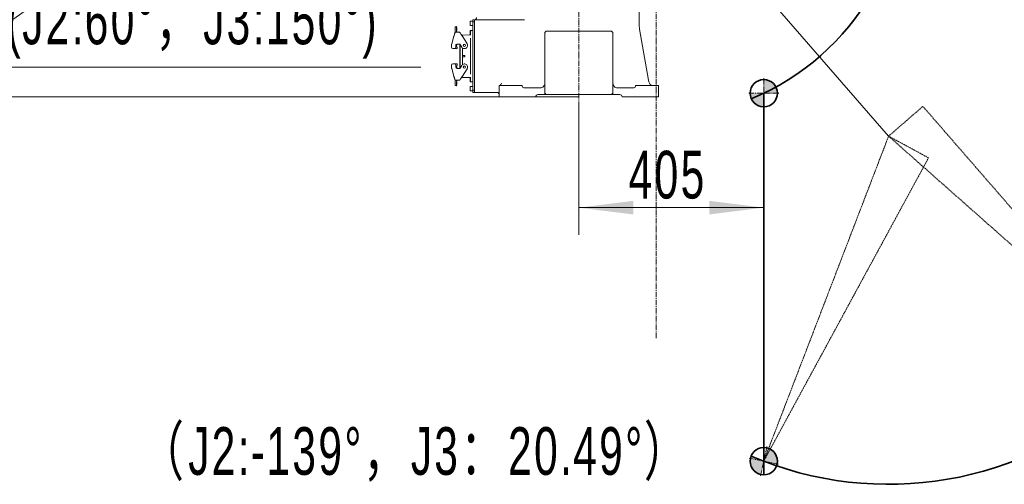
# Model space of a CAD drawing. Header units: millimetres. Extents: x -4455 to 4455, y -3150 to 3150.
# Tile 3 of 22: x -2789 to -622, y -835 to 188. Entities that reach past the tile are written whole.
import ezdxf

# ---------------------------------------------------------------- set-up
doc = ezdxf.new("R2010")
doc.units = ezdxf.units.MM
doc.linetypes.add('点画线', pattern=[18, 12, -2, 2, -2])
doc.linetypes.add('虚线', pattern=[2, 1, -1])
doc.layers.get('0').update_dxf_attribs({"lineweight": 35})
for name, color, linetype, lineweight in [('中心线层', 1, '点画线', 18), ('尺寸线层', 7, 'Continuous', 18), ('粗实线层', 7, 'Continuous', 35), ('细实线层', 7, 'Continuous', 18), ('虚线层', 6, '虚线', 18)]:
    doc.layers.add(name, color=color, linetype=linetype, lineweight=lineweight)
doc.styles.add('标准', font='txt', dxfattribs={"width": 0.667})
doc.dimstyles.new('标准', dxfattribs={"dimscale": 30, "dimtxt": 3.5, "dimasz": 4, "dimexe": 2, "dimexo": 0, "dimtad": 1, "dimdsep": 46, "dimtxsty": '标准', "dimblk": '_CAXARROW', "dimcen": 0, "dimdle": 6, "dimazin": 2, "dimtfac": 0.7071067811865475, "dimtdec": 3, "dimtmove": 2, "dimatfit": 3, "dimfxl": 0, "dimfrac": 2, "dimtolj": 1, "dimarcsym": 0})

# ---------------------------------------------------------------- blocks, each defined once
blk = doc.blocks.new('3214324')
at = {"layer": '虚线层', "color": 3}
for p, q in [((0, 0), (760, 100.0000000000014)), ((-1.364242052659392e-11, 99.99999999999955), (0, 0))]:
    blk.add_line(p, q, dxfattribs=at)
at = {"layer": '虚线层', "color": 1}
blk.add_line((760, 100.000000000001), (-1.364242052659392e-11, 99.99999999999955), dxfattribs=at)
blk = doc.blocks.new('231234')
at = {"layer": '中心线层'}
blk.add_line((0, 332.2256102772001), (0, -18.80414499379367), dxfattribs=at)
at = {"layer": '细实线层', "color": 7, "linetype": 'Continuous'}
for p, q in [((132.5000000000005, 210.3999999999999), (132.5000000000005, 157.5748107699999)), ((-272.3919362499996, 142.0555818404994), (-272.3919362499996, 153.2552610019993)), ((-272.1568958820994, 153.6792850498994), (-270.2449154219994, 154.8740230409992)), ((-268.8918534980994, 153.6522112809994), (-269.5559317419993, 154.7149586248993)), ((-269.0919362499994, 152.8085295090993), (-268.8919362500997, 152.9921966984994)), ((-269.0919362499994, 152.8085295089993), (-268.7083291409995, 152.3908097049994)), ((-268.7083291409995, 152.3908097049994), (-269.0919362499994, 152.0385295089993)), ((-269.0919362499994, 152.0385295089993), (-268.7083291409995, 151.6208097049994)), ((-268.8919362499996, 153.6521864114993), (-268.8919362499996, 152.9921966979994)), ((-238.9999999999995, 166.2499999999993), (-238.9999999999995, 157.7499999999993)), ((-232.9999999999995, 166.9999999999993), (-238.2499999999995, 166.9999999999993)), ((-232.9999999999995, 156.9999999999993), (-238.2499999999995, 156.9999999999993)), ((-229.9999999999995, 169.9999999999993), (-232.9999999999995, 169.9999999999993)), ((-232.9999999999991, 9.999999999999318), (-232.9999999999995, 169.9999999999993)), ((-229.9999999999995, 164.9999999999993), (-232.9999999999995, 164.9999999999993)), ((-229.9999999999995, 169.9999999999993), (-119.2948029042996, 169.9999999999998)), ((-229.9999999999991, 9.999999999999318), (-229.9999999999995, 169.9999999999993)), ((-229.9999999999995, 161.9999999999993), (-229.9999999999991, 17.99999999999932)), ((133.2596123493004, 148.8924018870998), (132.5000000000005, 157.5748107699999)), ((-274.9871562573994, 133.3993922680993), (-279.7837850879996, 116.6715596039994)), ((-274.9871662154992, 133.3993598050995), (-274.9288365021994, 133.5937217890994)), ((-274.9871668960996, 133.3993551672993), (-274.5082346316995, 133.2556499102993)), ((-274.7234155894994, 134.2761925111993), (-274.9288393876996, 133.5937226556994)), ((-274.4925740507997, 135.0393210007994), (-274.7234155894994, 134.2761925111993)), ((-273.6609388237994, 137.7811445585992), (-273.8520867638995, 137.1492752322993)), ((-273.4829197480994, 138.3729011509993), (-273.6609388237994, 137.7811445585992)), ((-273.3186164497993, 138.9226508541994), (-273.4829197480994, 138.3729011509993)), ((-273.0975296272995, 139.6656344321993), (-273.3186164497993, 138.9226508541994)), ((-273.0305246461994, 139.8910078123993), (-273.0975296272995, 139.6656344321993)), ((-272.6153016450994, 141.2863590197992), (-273.0305246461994, 139.8910078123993)), ((-272.5463982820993, 141.5202943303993), (-272.6153016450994, 141.2863590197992)), ((-272.4915889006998, 141.7087432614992), (-272.5463982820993, 141.5202943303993)), ((-272.4499198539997, 141.8539190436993), (-272.4915889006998, 141.7087432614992)), ((-272.1660818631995, 142.3707498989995), (-272.2840890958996, 142.2662370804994)), ((-272.0126305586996, 142.4361454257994), (-272.1660818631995, 142.3707498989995)), ((-271.8955769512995, 142.4499999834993), (-272.0126305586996, 142.4361454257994)), ((-262.3906929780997, 142.4499999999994), (-271.8936742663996, 142.4499999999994)), ((-268.7083291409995, 151.6208097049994), (-269.0919362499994, 151.2685295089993)), ((-269.0919362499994, 151.2685295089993), (-268.7083291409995, 150.8508097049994)), ((-268.7083291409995, 150.8508097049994), (-269.0919362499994, 150.4985295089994)), ((-269.0919362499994, 150.4985295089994), (-268.7083291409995, 150.0808097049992)), ((-268.7083291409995, 150.0808097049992), (-269.0919362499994, 149.7285295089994)), ((-269.0919362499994, 149.7285295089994), (-268.7083291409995, 149.3108097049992)), ((-268.7083291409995, 149.3108097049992), (-269.0919362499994, 148.9585295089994)), ((-269.0919362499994, 148.9585295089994), (-268.7083291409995, 148.5408097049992)), ((-268.7083291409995, 148.5408097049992), (-269.0919362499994, 148.1885295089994)), ((-269.0919362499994, 148.1885295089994), (-268.7083291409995, 147.7708097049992)), ((-268.7083291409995, 147.7708097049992), (-269.0919362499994, 147.4185295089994)), ((-269.0919362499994, 147.4185295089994), (-268.7083291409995, 147.0008097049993)), ((-268.7083291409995, 147.0008097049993), (-269.0919362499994, 146.6485295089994)), ((-269.0919362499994, 146.6485295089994), (-268.7083291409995, 146.2308097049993)), ((-268.7083291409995, 146.2308097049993), (-269.0919362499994, 145.8785295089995)), ((-269.0919362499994, 145.8785295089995), (-268.7083291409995, 145.4608097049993)), ((-268.7083291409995, 145.4608097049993), (-269.0919362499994, 145.1085295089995)), ((-268.8919362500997, 144.8907442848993), (-269.0919362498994, 145.1085295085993)), ((-268.8919362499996, 144.8907442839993), (-268.8919362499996, 144.4499999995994)), ((-268.8919328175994, 144.2371686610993), (-268.8919328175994, 144.3104870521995)), ((-262.0062994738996, 142.2712386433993), (-262.1204635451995, 142.3714237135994)), ((-261.9356135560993, 142.1602028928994), (-262.0062994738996, 142.2712386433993)), ((-260.6285792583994, 139.9524025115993), (-260.7865279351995, 140.1854379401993)), ((-259.5831253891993, 138.4135568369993), (-260.6285751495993, 139.9523964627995)), ((-259.8320101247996, 138.7798378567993), (-260.0585409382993, 139.1137089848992)), ((-256.2999999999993, 135.8999999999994), (-257.8767451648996, 135.8999999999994)), ((-256.4452039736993, 133.7219111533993), (-256.2365017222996, 133.3994125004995)), ((-256.2999999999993, 135.8999999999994), (-256.2999999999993, 133.4976445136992)), ((-256.0499999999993, 134.7499999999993), (-256.2999999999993, 134.7499999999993)), ((-245.9636633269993, 116.9594348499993), (-256.2365197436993, 133.3994416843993)), ((-256.0499999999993, 136.0499999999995), (-240.2476461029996, 136.4637991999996)), ((-256.0499999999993, 133.1009476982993), (-256.0499999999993, 136.0499999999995)), ((-239.2999999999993, 136.7310630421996), (-239.2999999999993, 144.9999999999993)), ((-234.2999999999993, 145.9999999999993), (-238.2999999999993, 145.9999999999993)), ((-238.2999999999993, 135.8710821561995), (-238.2999999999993, 144.9999999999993)), ((-232.9999999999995, 145.9899999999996), (-234.2999999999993, 145.9899999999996)), ((-71.99999999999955, 144.9999999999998), (-74.99999999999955, 141.9999999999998)), ((-74.99999999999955, 141.9999999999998), (-74.99999999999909, 7.999999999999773)), ((72.00000000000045, 144.9999999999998), (-71.99999999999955, 144.9999999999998)), ((75.00000000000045, 141.9999999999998), (72.00000000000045, 144.9999999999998)), ((75.00000000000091, 7.999999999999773), (75.00000000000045, 141.9999999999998)), ((133.2596123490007, 148.8924018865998), (153.0726579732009, 36.52703644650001)), ((-279.8999999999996, 115.8446475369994), (-279.8999999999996, 109.2499999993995)), ((-270.6999999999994, 108.2499999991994), (-270.6999999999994, 113.2499999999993)), ((-268.5590910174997, 111.1236982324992), (-269.0675598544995, 112.2179110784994)), ((-267.6999999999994, 116.2499999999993), (-262.0288568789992, 116.2499999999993)), ((-266.7994371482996, 115.7711734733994), (-266.3967429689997, 115.7711734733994)), ((-266.3964243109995, 116.2499999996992), (-266.3970616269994, 115.7709074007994)), ((-262.0288568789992, 116.2499999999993), (-257.8363366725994, 109.5405651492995)), ((-261.8999999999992, 62.95621411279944), (-261.8999999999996, 116.0437858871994)), ((-261.3924919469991, 63.7683967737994), (-261.3924919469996, 115.2316032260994)), ((-238.3000000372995, 49.98555808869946), (-238.3000000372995, 129.0144419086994)), ((-277.3640611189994, 106.2861094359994), (-272.3216696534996, 106.2861094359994)), ((-271.0759324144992, 106.1949707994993), (-268.7271116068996, 105.8783904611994)), ((-268.1775339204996, 106.2438578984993), (-268.1481105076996, 106.3530861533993)), ((-256.2999999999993, 71.16995716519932), (-256.2999999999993, 107.8267008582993)), ((-256.0499999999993, 71.37986712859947), (-256.0499999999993, 107.6235765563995)), ((-251.2499999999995, 91.12499999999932), (-256.0499999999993, 91.12499999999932)), ((-256.0499999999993, 87.87499999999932), (-251.2499999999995, 87.87499999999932)), ((-252.5841920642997, 106.7861094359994), (-252.6100902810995, 106.2861094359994)), ((-252.6100902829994, 106.2861094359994), (-251.1899097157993, 106.2861094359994)), ((-251.2499999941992, 91.12500001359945), (-251.2499999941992, 87.87499998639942)), ((-251.1899134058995, 106.2861094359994), (-251.2158079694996, 106.7861094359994)), ((-251.1947486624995, 106.3815153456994), (-251.2004742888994, 106.4920980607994)), ((-279.8999999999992, 69.74999999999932), (-279.8999999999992, 63.15535246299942)), ((-272.3216696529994, 72.71389056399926), (-277.3640611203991, 72.71389056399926)), ((-268.7271151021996, 73.12161171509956), (-271.0759358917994, 72.80503137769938)), ((-270.6999999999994, 65.7499999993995), (-270.6999999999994, 70.74999999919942)), ((-269.0675633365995, 66.78209109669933), (-268.5590944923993, 67.87630395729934)), ((-268.1481139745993, 72.6469159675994), (-268.1775373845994, 72.75614421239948)), ((-257.8363366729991, 69.4594348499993), (-262.0288568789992, 62.74999999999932)), ((-251.1899097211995, 72.71389056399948), (-252.6100902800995, 72.71389056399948)), ((-252.6100865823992, 72.71389056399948), (-252.5841920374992, 72.21389056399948)), ((-252.6052513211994, 72.61848465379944), (-252.5995256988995, 72.50790193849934)), ((-251.2158079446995, 72.21389056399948), (-251.1899097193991, 72.71389056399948)), ((-279.7837850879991, 62.32844039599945), (-274.9871609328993, 45.60062403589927)), ((-274.9871656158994, 45.60064036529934), (-274.5082344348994, 45.74434938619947)), ((-274.9288365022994, 45.40627821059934), (-274.9871660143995, 45.60064024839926)), ((-274.6078634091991, 44.34140585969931), (-274.2699199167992, 43.22691891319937)), ((-262.0288568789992, 62.74999999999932), (-267.6999999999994, 62.74999999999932)), ((-266.7970646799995, 63.22856264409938), (-266.3970650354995, 63.22909474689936)), ((-266.3970651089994, 63.22909474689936), (-266.3964277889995, 62.74999999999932)), ((-256.2365078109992, 45.60057881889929), (-256.4452039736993, 45.2780888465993)), ((-256.2999999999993, 45.50235597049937), (-256.2999999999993, 43.09999999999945)), ((-256.2999999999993, 44.24999999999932), (-256.0499999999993, 44.24999999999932)), ((-256.2365213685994, 45.60055571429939), (-245.9636633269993, 62.04056514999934)), ((-256.0499999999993, 42.94999999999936), (-256.0499999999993, 45.89905230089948)), ((-274.0555972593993, 42.52135341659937), (-273.8519564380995, 41.85029486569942)), ((-273.8519564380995, 41.85029486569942), (-273.6603209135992, 41.21680800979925)), ((-273.6603209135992, 41.21680800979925), (-273.4818550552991, 40.62354697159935)), ((-273.4818550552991, 40.62354697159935), (-273.3172063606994, 40.07261901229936)), ((-272.7947499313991, 38.31665260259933), (-272.7446824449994, 38.14867275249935)), ((-272.7446824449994, 38.14867275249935), (-272.6153058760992, 37.71365525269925)), ((-272.6153058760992, 37.71365525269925), (-272.5469102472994, 37.4814549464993)), ((-272.5469102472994, 37.4814549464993), (-272.4924146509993, 37.29411487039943)), ((-272.4924146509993, 37.29411487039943), (-272.4508198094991, 37.14923897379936)), ((-272.4508198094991, 37.14923897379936), (-272.4088827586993, 37.00122053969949)), ((-272.4088827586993, 37.00122053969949), (-272.3980201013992, 36.96398291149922)), ((-272.3980215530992, 36.96398787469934), (-272.3919362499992, 36.94441758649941)), ((-272.3919362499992, 25.74473899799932), (-272.3919362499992, 36.94441753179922)), ((-272.2836568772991, 36.73323766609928), (-272.1646558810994, 36.62834262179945)), ((-270.2449154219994, 24.12597695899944), (-272.1568958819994, 25.32071494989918)), ((-271.8937475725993, 36.54999999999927), (-262.3906929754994, 36.5499999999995)), ((-269.5559317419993, 24.28504137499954), (-268.8919362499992, 25.34765628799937)), ((-269.0919362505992, 33.89147049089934), (-268.8919362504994, 34.10925571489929)), ((-269.0919362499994, 33.89147049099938), (-268.7083291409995, 33.53919029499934)), ((-268.7083291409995, 33.53919029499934), (-269.0919362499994, 33.1214704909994)), ((-269.0919362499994, 33.1214704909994), (-268.7083291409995, 32.76919029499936)), ((-268.7083291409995, 32.76919029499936), (-269.0919362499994, 32.35147049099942)), ((-269.0919362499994, 32.35147049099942), (-268.7083291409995, 31.99919029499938)), ((-268.7083291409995, 31.99919029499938), (-269.0919362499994, 31.58147049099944)), ((-269.0919362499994, 31.58147049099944), (-268.7083291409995, 31.2291902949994)), ((-268.7083291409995, 31.2291902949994), (-269.0919362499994, 30.81147049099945)), ((-269.0919362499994, 30.81147049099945), (-268.7083291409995, 30.45919029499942)), ((-268.7083291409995, 30.45919029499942), (-269.0919362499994, 30.04147049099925)), ((-269.0919362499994, 30.04147049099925), (-268.7083291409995, 29.68919029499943)), ((-268.7083291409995, 29.68919029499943), (-269.0919362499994, 29.27147049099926)), ((-269.0919362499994, 29.27147049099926), (-268.7083291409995, 28.91919029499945)), ((-268.7083291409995, 28.91919029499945), (-269.0919362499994, 28.50147049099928)), ((-269.0919362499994, 28.50147049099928), (-268.7083291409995, 28.14919029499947)), ((-268.7083291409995, 28.14919029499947), (-269.0919362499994, 27.7314704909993)), ((-269.0919362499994, 27.7314704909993), (-268.7083291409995, 27.37919029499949)), ((-268.7083291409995, 27.37919029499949), (-269.0919362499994, 26.96147049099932)), ((-269.0919362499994, 26.96147049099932), (-268.7083291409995, 26.60919029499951)), ((-268.7083291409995, 26.60919029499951), (-269.0919362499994, 26.19147049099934)), ((-268.8919362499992, 26.00780330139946), (-269.0919362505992, 26.19147049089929)), ((-268.8919303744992, 36.5499999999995), (-268.8919362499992, 34.10925571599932)), ((-268.8919362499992, 26.00780330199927), (-268.8919362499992, 25.34765628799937)), ((-262.3896547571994, 36.55000000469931), (-262.2667455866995, 36.56538838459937)), ((-262.2667455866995, 36.56538838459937), (-262.1108281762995, 36.63488376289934)), ((-262.1108281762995, 36.63488376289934), (-261.9947481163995, 36.74304262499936)), ((-260.7062417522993, 38.93316196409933), (-259.6918132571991, 40.42659962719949)), ((-259.6918132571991, 40.42659962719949), (-259.4718438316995, 40.74987199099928)), ((-259.4718438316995, 40.74987199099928), (-258.9722960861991, 41.48112997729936)), ((-257.8771117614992, 43.09999999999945), (-256.2999999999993, 43.09999999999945)), ((-240.2476461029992, 42.53620079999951), (-256.0499999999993, 42.94999999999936)), ((-239.2999999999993, 42.26893695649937), (-239.2999999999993, 34.00000000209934)), ((-238.9999999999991, 22.24999999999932), (-238.9999999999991, 13.74999999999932)), ((-238.2999999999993, 33.99999999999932), (-238.2999999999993, 43.12891784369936)), ((-234.2999999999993, 32.99999999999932), (-238.2999999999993, 32.99999999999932)), ((-232.9999999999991, 22.99999999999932), (-238.2499999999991, 22.99999999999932)), ((-234.2999999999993, 32.98999999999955), (-232.9999999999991, 32.98999999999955)), ((-124.9999999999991, 24.99999999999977), (-174.9999999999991, 24.99999999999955)), ((-174.9999999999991, -4.547473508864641e-13), (-174.9999999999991, 24.99999999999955)), ((125.0000000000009, 25), (175.0000000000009, 25)), ((175.0000000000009, 25), (175.0000000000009, 0)), ((-232.9999999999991, 12.99999999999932), (-238.2499999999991, 12.99999999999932)), ((-229.9999999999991, 14.99999999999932), (-232.9999999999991, 14.99999999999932)), ((-229.9999999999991, 9.999999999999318), (-232.9999999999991, 9.999999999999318)), ((-179.9999999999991, 9.999999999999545), (-229.9999999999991, 9.999999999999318)), ((-174.9999999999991, -4.547473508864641e-13), (0, 0)), ((-120.8578651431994, 19.99999999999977), (-84.99999973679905, 19.99999999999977)), ((-71.99999999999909, 4.999999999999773), (-89.99999999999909, 4.999999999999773)), ((-74.99999999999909, 7.999999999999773), (-71.99999999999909, 4.999999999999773)), ((-74.99999999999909, 7.999999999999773), (-74.99999999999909, 4.999999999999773)), ((-71.99999999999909, 4.999999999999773), (72.00000000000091, 4.999999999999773)), ((72.00000000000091, 4.999999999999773), (75.00000000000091, 7.999999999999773)), ((72.00000000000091, 4.999999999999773), (90.00000000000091, 4.999999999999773)), ((75.00000000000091, 4.999999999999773), (75.00000000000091, 7.999999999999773)), ((85.00000000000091, 19.99999999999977), (120.8578651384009, 20)), ((95.00000000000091, -2.273736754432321e-13), (175.0000000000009, 0))]:
    blk.add_line(p, q, dxfattribs=at)
for points in [[(-273.8520867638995, 137.1492752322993), (-274.1610184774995, 136.1315947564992), (-274.4925740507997, 135.0393210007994)], [(-272.3863918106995, 142.0733381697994), (-272.3974289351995, 142.0379912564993), (-272.4081951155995, 142.0011779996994), (-272.4499198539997, 141.8539190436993)], [(-272.3919362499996, 142.0555820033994), (-272.3974252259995, 142.0380037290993), (-272.4081895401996, 142.0011975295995), (-272.4199997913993, 141.9596108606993)], [(-272.2840890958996, 142.2662370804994), (-272.3468103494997, 142.1703967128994), (-272.3723890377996, 142.1129141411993), (-272.3863918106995, 142.0733381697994)], [(-268.8630086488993, 144.1713526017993), (-268.8801067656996, 144.2896127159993), (-268.8825885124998, 144.3109322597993)], [(-268.8198508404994, 143.9669828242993), (-268.8547209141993, 144.1246498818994), (-268.8723031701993, 144.2308488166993), (-268.8772845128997, 144.2700924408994)], [(-268.7943404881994, 143.8755906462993), (-268.8349998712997, 144.0294917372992), (-268.8630086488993, 144.1713526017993)], [(-266.8924398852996, 142.4500132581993), (-266.9062346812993, 142.4501520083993), (-266.9463124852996, 142.4511284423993), (-267.0072878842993, 142.4540607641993), (-267.0746661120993, 142.4593845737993), (-267.1472058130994, 142.4676923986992), (-267.2241590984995, 142.4794639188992), (-267.3039475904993, 142.4949131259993), (-267.3847464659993, 142.5139862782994), (-267.4654100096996, 142.5365691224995), (-267.5464862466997, 142.5629751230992), (-267.6280534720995, 142.5934818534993), (-267.7101730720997, 142.6284252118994), (-267.7928535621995, 142.6681362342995), (-267.8759710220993, 142.7129404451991), (-267.9591913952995, 142.7631157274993), (-268.0420626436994, 142.8189069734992), (-268.1241431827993, 142.8805186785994), (-268.2049222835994, 142.9480666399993), (-268.2838314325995, 143.0216443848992), (-268.3604000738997, 143.1014810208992), (-268.4343416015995, 143.1879880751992), (-268.5052649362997, 143.2815655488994), (-268.5726128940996, 143.3826247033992), (-268.6357328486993, 143.4915867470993), (-268.6940314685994, 143.6090029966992), (-268.7467818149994, 143.7354972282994), (-268.7943404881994, 143.8755906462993)], [(-262.1204635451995, 142.3714237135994), (-262.2710600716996, 142.4356812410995), (-262.3896547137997, 142.4499999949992)], [(-261.8916409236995, 142.0111777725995), (-261.8955828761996, 142.0334051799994), (-261.9042994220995, 142.0728845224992), (-261.9356135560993, 142.1602028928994)], [(-261.7234123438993, 141.6367733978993), (-261.7650748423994, 141.7122252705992), (-261.7987874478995, 141.7769077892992), (-261.8257269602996, 141.8322076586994), (-261.8466393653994, 141.8785011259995), (-261.8621167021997, 141.9158636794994), (-261.8728700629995, 141.9446398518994), (-261.8803162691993, 141.9670283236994), (-261.8852912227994, 141.9839551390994), (-261.8884547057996, 141.9962190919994), (-261.8903686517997, 142.0047144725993), (-261.8916409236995, 142.0111777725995)], [(-260.7865238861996, 140.1854319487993), (-260.9299802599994, 140.3985957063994), (-261.0602750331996, 140.5939027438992), (-261.1785923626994, 140.7726399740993), (-261.2857948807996, 140.9359535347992), (-261.3826396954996, 141.0848995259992), (-261.4695245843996, 141.2201358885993), (-261.5467610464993, 141.3423885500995), (-261.6146109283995, 141.4522418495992), (-261.6733653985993, 141.5502054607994), (-261.7234101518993, 141.6367695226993)], [(-256.4451949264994, 133.7219170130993), (-256.9057211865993, 134.4296791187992), (-257.4243888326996, 135.2191435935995), (-257.8851453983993, 135.9126434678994), (-258.2977587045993, 136.5270682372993), (-258.6694101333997, 137.0750583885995), (-259.0051773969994, 137.5669743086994), (-259.3086375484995, 138.0109210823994), (-259.5831292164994, 138.4135624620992)], [(-274.9288393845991, 45.40627734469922), (-274.8413810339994, 45.11524653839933), (-274.6078634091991, 44.34140585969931)], [(-258.9722698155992, 41.48116841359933), (-258.6887396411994, 41.89656349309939), (-258.3799297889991, 42.35133628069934), (-258.0429591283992, 42.85160525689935), (-257.6739214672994, 43.40432440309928), (-257.2678538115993, 44.01818424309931), (-256.8178711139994, 44.70487414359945), (-256.4451949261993, 45.27808298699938)], [(-274.2699199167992, 43.22691891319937), (-274.1615184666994, 42.87005117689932), (-274.0555972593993, 42.52135341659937)], [(-273.3172063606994, 40.07261901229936), (-273.1662669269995, 39.56553854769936), (-273.0958849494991, 39.32883380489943), (-273.0288922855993, 39.10350183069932), (-272.9652885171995, 38.88959362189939), (-272.7947499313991, 38.31665260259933)], [(-272.3980201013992, 36.96398291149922), (-272.3868668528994, 36.92811458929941), (-272.3726180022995, 36.88768183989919), (-272.3466642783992, 36.82931856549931), (-272.2836568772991, 36.73323766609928)], [(-272.1646558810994, 36.62834262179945), (-272.0102060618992, 36.56328136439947), (-271.8955789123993, 36.5500000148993)], [(-268.8919362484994, 34.54992087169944), (-268.8833987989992, 34.68167283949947), (-268.8724427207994, 34.76818411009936)], [(-268.8724427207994, 34.76818411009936), (-268.8553340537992, 34.87205943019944), (-268.8212564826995, 35.0275177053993)], [(-268.8212564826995, 35.0275177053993), (-268.7709903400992, 35.19714268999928), (-268.7105382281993, 35.35388890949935), (-268.6472322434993, 35.4867127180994), (-268.5819073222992, 35.60229676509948), (-268.5115100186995, 35.70961155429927), (-268.4367587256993, 35.80900660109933), (-268.3583503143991, 35.9007778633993), (-268.2768127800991, 35.98523549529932), (-268.1925610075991, 36.06275238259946), (-268.1059543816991, 36.13371780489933), (-268.0172284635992, 36.1984602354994), (-267.9264872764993, 36.25726399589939), (-267.8337479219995, 36.31044590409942), (-267.7392887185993, 36.35811437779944), (-267.6439390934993, 36.40009671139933), (-267.5485584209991, 36.43631776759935), (-267.4539846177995, 36.46688597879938), (-267.361109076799, 36.49199266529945), (-267.2707500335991, 36.51192211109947), (-267.1834601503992, 36.52707900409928), (-267.0996053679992, 36.53797438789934), (-267.0198800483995, 36.54509724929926), (-266.9513909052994, 36.54873982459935), (-266.9093164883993, 36.5498327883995), (-266.9032761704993, 36.5499132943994)], [(-261.9947962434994, 36.74298086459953), (-261.9291054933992, 36.85436776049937), (-261.9034946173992, 36.93025295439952), (-261.8960674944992, 36.96400840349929), (-261.8934460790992, 36.97858313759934), (-261.8921271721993, 36.9861453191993), (-261.8911011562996, 36.99166272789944), (-261.8898864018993, 36.9975406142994), (-261.8880686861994, 37.00537264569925), (-261.8853131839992, 37.01596481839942), (-261.8812870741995, 37.02982756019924), (-261.8756065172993, 37.0474365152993), (-261.8678334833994, 37.06924216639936), (-261.8572163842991, 37.09635902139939), (-261.8429852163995, 37.1298715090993), (-261.8248076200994, 37.16974888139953)], [(-261.9947481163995, 36.74304262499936), (-261.9290868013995, 36.85441145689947), (-261.9034895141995, 36.9302731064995), (-261.8960657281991, 36.96401773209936), (-261.8934452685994, 36.97858781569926), (-261.8921266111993, 36.98614846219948), (-261.8911005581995, 36.99166579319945), (-261.8898855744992, 36.99754440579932), (-261.8880674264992, 37.00537778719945)], [(-261.8853113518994, 37.01597149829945), (-261.8812845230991, 37.02983590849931), (-261.8756030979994, 37.04744661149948), (-261.8678290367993, 37.06925407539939)], [(-261.8572104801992, 37.09637349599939), (-261.8429777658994, 37.12988843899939), (-261.8247985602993, 37.16976813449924), (-261.8023105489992, 37.21607290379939), (-261.7751045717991, 37.26895117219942), (-261.7424266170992, 37.32926850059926), (-261.7038903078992, 37.3974227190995), (-261.6593248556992, 37.47350806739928), (-261.608523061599, 37.55773836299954), (-261.5512410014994, 37.6504407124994), (-261.4873052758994, 37.75192357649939), (-261.4165708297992, 37.86251061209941), (-261.3388307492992, 37.98266669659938)], [(-261.7039066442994, 37.39739435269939), (-261.6593429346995, 37.47347766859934), (-261.6085427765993, 37.55770608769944), (-261.5512622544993, 37.65040667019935), (-261.4873279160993, 37.75188793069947), (-261.4165947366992, 37.86247346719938), (-261.3388557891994, 37.98262817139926), (-261.2539620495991, 38.11269543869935), (-261.1615689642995, 38.25316608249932), (-261.0611983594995, 38.40470771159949), (-260.9523373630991, 38.56800474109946), (-260.8343206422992, 38.74375536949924), (-260.7062417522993, 38.93316196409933)]]:
    blk.add_lwpolyline(points, dxfattribs=at)
for centre, radius in [((-251.8999999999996, 113.2499999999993), 2.55), ((-251.8999999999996, 113.2499999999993), 2.4), ((-251.8999999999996, 113.2499999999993), 2.2), ((-251.8999999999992, 65.74999999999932), 2.55), ((-251.8999999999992, 65.74999999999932), 2.4), ((-251.8999999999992, 65.74999999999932), 2.2)]:
    blk.add_circle(centre, radius, dxfattribs=at)
for centre, radius, start, end in [((-229.9999999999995, 174.9999999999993), 5, 270, 3.256887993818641e-13), ((-271.8919362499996, 153.2552610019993), 0.4999999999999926, 122.0000000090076, 180.0000000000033), ((-269.9799557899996, 154.4499989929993), 0.5000000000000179, 31.99999998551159, 121.9999999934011), ((-238.2499999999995, 166.2499999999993), 0.75, 90, 180), ((-238.2499999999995, 157.7499999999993), 0.75, 179.9999999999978, 270), ((-266.8919362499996, 144.4499999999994), 2, 180.0000012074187, 184.0000529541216), ((-240.2999999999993, 138.4631138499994), 2.000000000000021, 271.5000000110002, 8.142219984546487e-13), ((-238.2999999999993, 144.9999999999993), 1, 89.99999998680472, 180.0000000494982), ((-237.2999999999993, 144.9999999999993), 1, 90, 180), ((-276.8999999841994, 115.8446475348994), 3.000000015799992, 164.0000000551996, 179.9999999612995), ((-276.8999999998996, 109.2500000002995), 3.000000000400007, 180, 261.1013539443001), ((-267.7000000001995, 113.2500000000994), 2.999999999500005, 89.99999999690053, 180.0000000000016), ((-266.8003869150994, 113.2714417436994), 2.499999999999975, 89.97823061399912, 204.9237819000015), ((-274.9071752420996, 108.1738123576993), 6.999999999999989, 344.9237819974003, 24.92378201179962), ((-251.9000000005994, 113.2499999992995), 6.999999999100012, 212.0000000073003, 264.1778172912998), ((-251.8999999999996, 113.2499999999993), 7.000000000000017, 275.8221827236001, 32.0000000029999), ((-210.5895311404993, 101.1036826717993), 66.9753342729, 175.1329701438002, 175.5621230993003), ((-272.6999999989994, 108.2499999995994), 1.999999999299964, 280.9040686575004, 359.9999999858), ((-271.0091449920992, 106.6904901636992), 0.4999999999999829, 185.2500918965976, 262.3237818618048), ((-268.6603242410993, 106.3739098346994), 0.500000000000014, 262.3237884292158, 344.9237743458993), ((-276.8999999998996, 69.74999999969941), 3.000000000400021, 98.89864606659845, 179.9999999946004), ((-272.6999999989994, 70.75000000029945), 1.999999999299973, 0, 79.09593132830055), ((-271.0091484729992, 72.30951201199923), 0.5000000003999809, 97.67621771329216, 174.7498722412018), ((-267.6999999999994, 65.74999999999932), 3.000000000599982, 180, 270), ((-266.8003903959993, 65.72856043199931), 2.500000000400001, 155.0762181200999, 270.0217718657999), ((-268.6603277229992, 72.62609234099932), 0.4999999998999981, 15.07621796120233, 97.67621308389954), ((-274.9071787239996, 70.82618981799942), 7.000000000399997, 335.0762181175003, 15.07621753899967), ((-251.9000000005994, 65.75000000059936), 6.99999999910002, 95.82218268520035, 147.9999999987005), ((-251.8999999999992, 65.74999999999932), 7.000000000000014, 327.9999999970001, 84.17781732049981), ((-276.8999999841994, 63.1553524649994), 3.000000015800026, 179.9999999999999, 195.9999999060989), ((-271.8919362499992, 25.74473899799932), 0.5, 179.9999999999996, 238.0000000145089), ((-269.9799557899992, 24.55000100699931), 0.4999999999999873, 238.0000000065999, 328.0000000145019), ((-240.2999999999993, 40.53688614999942), 2, 0, 88.49999998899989), ((-238.2999999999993, 33.99999999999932), 1, 180, 270.0000001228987), ((-238.2499999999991, 22.24999999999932), 0.75, 90, 180.0000000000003), ((-237.2999999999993, 33.99999999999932), 1, 180, 270), ((-119.9999999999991, 24.99999999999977), 5, 179.9999999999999, 260.2505742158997), ((-84.99999999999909, 29.99999999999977), 10, 270.0000015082, 1.508200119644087e-06), ((85.00000000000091, 29.99999999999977), 10, 179.9999999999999, 270.0000000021), ((120.0000000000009, 25), 5.000000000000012, 279.7494250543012, 3.256887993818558e-13), ((172.7688130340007, 40), 19.99999999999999, 190.0000000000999, 228.7333106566), ((-238.2499999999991, 13.74999999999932), 0.75, 179.9999999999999, 270), ((-179.9999999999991, 4.999999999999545), 5, 0, 90), ((-89.99999999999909, -2.273736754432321e-13), 5, 89.99999999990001, 179.9999999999), ((90.00000000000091, -2.273736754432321e-13), 5, 0, 90)]:
    blk.add_arc(centre, radius, start, end, dxfattribs=at)
for points, knots in [([(-268.8919328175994, 142.4500014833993), (-268.8919328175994, 142.2794758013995), (-268.8920165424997, 143.1663090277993), (-268.8916105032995, 143.4308743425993), (-268.8918057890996, 143.8915039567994), (-268.8935140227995, 144.1175935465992), (-268.8926670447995, 144.2371749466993)], [0, 0, 0, 0, 1147.085512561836, 2441.372479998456, 3202.88218353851, 4007.297861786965, 4007.297861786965, 4007.297861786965, 4007.297861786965]), ([(-256.2365057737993, 133.3994193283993), (-256.2369325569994, 133.4001023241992), (-256.2389368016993, 133.3975123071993), (-256.2414441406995, 133.3967098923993), (-256.2470060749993, 133.3929062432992), (-256.2561628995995, 133.3875704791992), (-256.2702088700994, 133.3787579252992), (-256.2879458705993, 133.3678219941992), (-256.3186203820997, 133.3487192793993), (-256.3647104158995, 133.3199098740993), (-256.4280578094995, 133.2801757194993), (-256.5003723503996, 133.2347896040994), (-256.5788794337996, 133.1855888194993), (-256.6329920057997, 133.1517069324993), (-256.6605441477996, 133.1344554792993)], [0, 0, 0, 0, 50.24977862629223, 112.7323278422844, 199.8671861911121, 447.3218336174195, 790.6638012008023, 1226.361692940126, 1750.497125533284, 3043.90439878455, 4618.519586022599, 6415.740965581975, 8370.982642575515, 10399.22234299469, 10399.22234299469, 10399.22234299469, 10399.22234299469]), ([(-262.0288568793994, 116.2499999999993), (-262.0204314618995, 116.2642225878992), (-261.9969516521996, 116.3054047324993), (-261.9547133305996, 116.3843124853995), (-261.8696270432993, 116.5361314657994), (-261.8007019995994, 116.6616022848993), (-261.7517023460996, 116.7499999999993)], [0, 0, 0, 0, 321.7247284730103, 922.8675097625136, 1742.135955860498, 3709.670009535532, 3709.670009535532, 3709.670009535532, 3709.670009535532]), ([(-272.3216696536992, 106.2861094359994), (-272.3224834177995, 106.2861195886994), (-272.3214716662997, 106.2891998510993), (-272.3223631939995, 106.2917760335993), (-272.3226040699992, 106.2985513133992), (-272.3238772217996, 106.3092205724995), (-272.3253543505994, 106.3259129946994), (-272.3274611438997, 106.3468753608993), (-272.3310214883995, 106.3831579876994), (-272.3364138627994, 106.4376497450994), (-272.3438827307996, 106.5124960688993), (-272.3526263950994, 106.5977616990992), (-272.3623700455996, 106.6901403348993), (-272.3692804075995, 106.7537320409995), (-272.3728541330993, 106.7861094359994)], [0, 0, 0, 0, 49.84888629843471, 111.8672884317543, 198.3550263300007, 443.9595479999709, 784.9216399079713, 1217.58320969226, 1737.148006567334, 3016.737791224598, 4572.424767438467, 6344.110779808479, 8266.947847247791, 10262.18508817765, 10262.18508817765, 10262.18508817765, 10262.18508817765]), ([(-277.3640611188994, 72.71389056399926), (-277.3648579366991, 72.71375619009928), (-277.3633624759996, 72.71088821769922), (-277.3638112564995, 72.70822108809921), (-277.3629165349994, 72.70151728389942), (-277.3623579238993, 72.69083069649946), (-277.3609262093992, 72.67419886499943), (-277.3593346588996, 72.65327753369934), (-277.3564592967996, 72.61706387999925), (-277.3521532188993, 72.5626238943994), (-277.3461359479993, 72.48779358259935), (-277.3391848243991, 72.40250321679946), (-277.3315169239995, 72.31002122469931), (-277.3261394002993, 72.24634515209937), (-277.3233713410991, 72.21389056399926)], [0, 0, 0, 0, 46.93563160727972, 105.4507713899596, 187.1904470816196, 419.4532967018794, 741.3833583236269, 1149.82982963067, 1640.791017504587, 2850.208808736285, 4322.54787275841, 6000.930181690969, 7820.717352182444, 9712.644635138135, 9712.644635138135, 9712.644635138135, 9712.644635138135]), ([(-272.3728541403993, 72.21389056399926), (-272.3692804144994, 72.2462679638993), (-272.3623832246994, 72.30986186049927), (-272.3526480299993, 72.40224346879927), (-272.3438850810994, 72.48750984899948), (-272.3363963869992, 72.5623559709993), (-272.3310040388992, 72.61684773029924), (-272.3274576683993, 72.65312957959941), (-272.3253605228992, 72.67409182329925), (-272.3238878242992, 72.69078073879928), (-272.3226130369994, 72.70145420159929), (-272.3223680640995, 72.70822161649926), (-272.3214752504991, 72.7108095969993), (-272.3224829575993, 72.71386527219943), (-272.3216696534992, 72.71389056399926)], [0, 0, 0, 0, 1859.59615327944, 3651.755702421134, 5303.076246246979, 6753.037304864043, 7945.632176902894, 8429.831492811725, 8833.030744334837, 9150.792720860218, 9379.685725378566, 9460.28549110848, 9518.08028668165, 9564.53287764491, 9564.53287764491, 9564.53287764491, 9564.53287764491]), ([(-262.0288568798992, 62.75000000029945), (-262.0212602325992, 62.73531801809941), (-261.9987781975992, 62.69358279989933), (-261.9542435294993, 62.61594793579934), (-261.8705825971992, 62.46333887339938), (-261.8007020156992, 62.3383977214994), (-261.7517023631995, 62.25000000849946)], [0, 0, 0, 0, 286.2020239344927, 820.9706188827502, 1549.780897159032, 3300.072948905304, 3300.072948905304, 3300.072948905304, 3300.072948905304]), ([(-256.2365071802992, 45.60057841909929), (-256.2369335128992, 45.59989614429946), (-256.2389334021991, 45.60248800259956), (-256.2414390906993, 45.60328888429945), (-256.2469970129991, 45.60709208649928), (-256.2561502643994, 45.61242364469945), (-256.2701904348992, 45.62123070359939), (-256.2879206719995, 45.63216076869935), (-256.3185783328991, 45.65125468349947), (-256.3646467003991, 45.68005065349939), (-256.4279807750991, 45.7197759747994), (-256.5003136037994, 45.76516802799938), (-256.5788529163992, 45.81438495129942), (-256.6329881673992, 45.84828557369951), (-256.6605450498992, 45.86554308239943)], [0, 0, 0, 0, 41.32658837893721, 92.72529161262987, 164.4141475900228, 368.0513672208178, 650.5895076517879, 1009.118514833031, 1440.491312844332, 2504.691788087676, 3800.546881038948, 5280.530562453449, 6891.39294191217, 8561.598823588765, 8561.598823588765, 8561.598823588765, 8561.598823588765])]:
    blk.add_open_spline(points, degree=3, knots=knots, dxfattribs=at)
blk.add_open_spline([(-169.9999999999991, 29.99999999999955), (-171.1426456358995, 28.38405504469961), (-172.2931664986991, 26.76034224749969), (-173.2202586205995, 25.01179503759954)], degree=3, dxfattribs=at)
blk = doc.blocks.new('*X7')
at = {"layer": '尺寸线层', "linetype": 'Continuous', "transparency": 16777216}
for points in [[(-1558.694845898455, -226.1885303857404), (-1438.694845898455, -211.1885303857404), (-1438.694845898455, -241.1885303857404)], [(-1151.804284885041, -226.1885303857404), (-1271.804284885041, -211.1885303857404), (-1271.804284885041, -241.1885303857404)]]:
    blk.add_hatch(color=0, dxfattribs=at).paths.add_polyline_path(points, flags=0)
at = {"layer": '尺寸线层', "color": 0, "linetype": 'Continuous', "transparency": 16777216}
for p, q in [((-1558.694845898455, -1.161290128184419), (-1558.694845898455, -286.1885303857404)), ((-1151.804284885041, -129.5893684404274), (-1151.804284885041, -286.1885303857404)), ((-1558.694845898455, -226.1885303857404), (-1151.804284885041, -226.1885303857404))]:
    blk.add_line(p, q, dxfattribs=at)
at = {"layer": '尺寸线层', "color": 0, "transparency": 16777216, "insert": (-1363.310415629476, -154.3385303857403), "char_height": 105, "width": 307.8338400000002, "attachment_point": 5, "line_spacing_factor": 1.150569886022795, "style": '标准'}
blk.add_mtext('\\T1.1;405', dxfattribs=at)
blk = doc.blocks.new('_CAXARROW')
blk.add_hatch(color=0).paths.add_polyline_path([(0, 0), (-1, 0.125), (-1, -0.125)], flags=0)
blk = doc.blocks.new('231234r32')
at = {"layer": '粗实线层'}
h = blk.add_hatch(color=256, dxfattribs=at)
edge = h.paths.add_edge_path(flags=0)
edge.add_arc((-1.501554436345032e-10, -1.482263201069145e-10), 29.99999999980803, 200.27844975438, 246.4693637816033, ccw=False)
edge.add_arc((-3.996802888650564e-11, 1.609743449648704e-10), 29.99999999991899, 179.9999999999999, 200.2784497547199, ccw=False)
edge.add_line((-29.99999999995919, 0), (0, 0))
edge.add_arc((896.0837643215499, -406.5585902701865), 984.0000000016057, 155.5959186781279, 157.3428088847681)
edge = h.paths.add_edge_path(flags=0)
edge.add_arc((896.0837645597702, -406.5585903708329), 984.0000002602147, 157.0111475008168, 157.3428088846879, ccw=False)
edge.add_arc((896.0837643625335, -406.5585902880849), 984.0000000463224, 155.5959186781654, 157.0111475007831, ccw=False)
edge.add_line((0, 1.818989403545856e-12), (0, -30.00000000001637))
edge.add_arc((4.28511892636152e-10, -3.353051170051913e-11), 30.00000000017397, 246.4693637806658, 269.9999999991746, ccw=False)
edge = h.paths.add_edge_path(flags=0)
edge.add_arc((1577.668812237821, -795.3974596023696), 1766.832193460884, 152.9039432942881, 153.2445873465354, ccw=False)
edge.add_arc((1577.668812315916, -795.3974596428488), 1766.83219354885, 152.2717196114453, 152.9039432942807, ccw=False)
edge.add_arc((5.968843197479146e-10, 2.601368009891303e-10), 29.99999999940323, 0, 62.758153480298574, ccw=False)
edge.add_line((30.00000000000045, 0), (0, 0))
edge = h.paths.add_edge_path(flags=0)
edge.add_line((0, -4.547473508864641e-12), (0, 22.16471025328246))
edge.add_line((0, 22.16471025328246), (0, 30.0000000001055))
edge.add_arc((3.242366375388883e-10, 9.131362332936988e-10), 29.99999999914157, 62.75815347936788, 90.00000000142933, ccw=False)
edge.add_arc((1577.66881225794, -795.3974596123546), 1766.832193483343, 152.2717196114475, 153.2445873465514)
at = {"layer": '中心线层'}
for p, q in [((0, -33), (0, 33)), ((-33, 0), (33, 0))]:
    blk.add_line(p, q, dxfattribs=at)
at = {"layer": '粗实线层'}
blk.add_circle((0, 0), 30, dxfattribs=at)
blk = doc.blocks.new('*X11')
at = {"layer": '尺寸线层', "linetype": 'Continuous', "transparency": 16777216}
for points in [[(-3210.023581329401, 519.8684651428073), (-3225.023581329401, 399.8684651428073), (-3195.023581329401, 399.8684651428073)], [(-3210.023581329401, 17.6428548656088), (-3225.023581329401, 137.6428548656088), (-3195.023581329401, 137.6428548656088)]]:
    blk.add_hatch(color=0, dxfattribs=at).paths.add_polyline_path(points, flags=0)
at = {"layer": '尺寸线层', "color": 0, "linetype": 'Continuous', "transparency": 16777216}
for p, q in [((-2993.527924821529, 519.8684651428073), (-3270.023581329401, 519.8684651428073)), ((-3210.023581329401, 17.6428548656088), (-3210.023581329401, 519.8684651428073)), ((-1733.694845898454, 17.6428548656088), (-3270.023581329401, 17.6428548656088))]:
    blk.add_line(p, q, dxfattribs=at)
at = {"layer": '尺寸线层', "color": 0, "transparency": 16777216, "insert": (-3281.873581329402, 268.755660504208), "char_height": 105, "width": 303.0314399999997, "attachment_point": 5, "rotation": 90, "line_spacing_factor": 1.150569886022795, "style": '标准'}
blk.add_mtext('\\T1.1;502', dxfattribs=at)
blk = doc.blocks.new('*X13')
at = {"layer": '尺寸线层', "linetype": 'Continuous'}
blk.add_hatch(color=0, dxfattribs=at).paths.add_polyline_path([(-2582.109676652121, 344.7454374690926), (-2671.647804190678, 263.4563009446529), (-2688.902418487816, 287.9976596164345)], flags=0)
at = {"layer": '尺寸线层', "color": 0, "linetype": 'Continuous'}
blk.add_line((-2582.109676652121, 344.7454374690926), (-2954.390575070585, 83.00103291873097), dxfattribs=at)
at = {"layer": '尺寸线层', "color": 0}
blk.add_line((-2954.390575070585, 83.00103291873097), (-1906.469604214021, 83.00103291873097), dxfattribs=at)
at = {"layer": '尺寸线层', "color": 0, "insert": (-2409.320904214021, 170.1510329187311), "char_height": 105, "width": 2011.4052, "attachment_point": 5, "line_spacing_factor": 1.150569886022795, "style": '标准'}
blk.add_mtext('\\T1.1;(J2:60%%D，J3:150%%D)', dxfattribs=at)

msp = doc.modelspace()

# ---------------------------------------------------------------- linework, layer by layer
at = {"layer": '中心线层'}
msp.add_line((-1388.694845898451, -513.226296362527), (-1388.694845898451, 1577.471350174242), dxfattribs=at)
at = {"layer": '尺寸线层', "color": 4}
msp.add_line((-1388.694845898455, 519.8684651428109), (-876.9688032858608, -68.80500743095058), dxfattribs=at)
at = {"layer": '粗实线层', "color": 9}
msp.add_line((-1151.804284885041, 25.69237403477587), (-1151.804284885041, -814.3924989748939), dxfattribs=at)
at = {"layer": '粗实线层'}
for centre, radius, start, end in [((-1388.694845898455, 519.868465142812), 1546.381935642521, 310.1608431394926, 151.950719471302), ((-1388.694845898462, 519.8684651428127), 548.0211190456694, 292.4745122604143, 82.06298102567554), ((-876.9688032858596, -68.80500743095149), 766.5507158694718, 246.747238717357, 312.6930379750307)]:
    msp.add_arc(centre, radius, start, end, dxfattribs=at)

# ---------------------------------------------------------------- block references
at = {"layer": '尺寸线层'}
for name, p in [('231234', (-1558.694845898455, 17.64285486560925)), ('*X13', (0, 0))]:
    msp.add_blockref(name, p, dxfattribs=at)
at = {"layer": '粗实线层'}
msp.add_blockref('231234r32', (-1151.804284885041, 25.69237403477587), dxfattribs=at)
for name, p, rotation in [('3214324', (-876.9688032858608, -68.80500743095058), 310.9999999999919), ('3214324', (-876.9688032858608, -68.80500743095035), 241.4938721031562), ('231234r32', (-1151.804284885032, -784.3924989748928), 347.8840565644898)]:
    msp.add_blockref(name, p, dxfattribs=dict(at, rotation=rotation))

# ---------------------------------------------------------------- texts
at = {"layer": '尺寸线层', "insert": (-2523.389780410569, -709.5186013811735), "char_height": 105, "width": 1313.13624, "attachment_point": 1, "line_spacing_factor": 1.150569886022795, "style": '标准'}
msp.add_mtext('\\T1.1;（J2:-139%%D，J3：20.49%%D）', dxfattribs=at)

# ---------------------------------------------------------------- dimensions: what is measured, and where the dimension line sits
at = {"layer": '尺寸线层'}
dim = msp.add_linear_dim(base=(-3210.023581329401, 519.8684651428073), p1=(-1733.694845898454, 17.6428548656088), p2=(-2993.527924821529, 519.8684651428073), angle=90, text='502', dimstyle='标准', override={"dimsah": 1, "dimtfac": 1, "dimtfill": 1, "dimtzin": 8}, dxfattribs=at)
dim.commit()
dim.dimension.update_dxf_attribs({"geometry": '*X11', "text_midpoint": (-3210.023581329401, 268.755660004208)})
dim = msp.add_linear_dim(base=(-1151.804284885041, -226.1885303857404), p1=(-1558.694845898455, -1.161290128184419), p2=(-1151.804284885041, -129.5893684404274), text='405', dimstyle='标准', override={"dimsah": 1, "dimtfac": 1, "dimtfill": 1, "dimtzin": 8}, dxfattribs=at)
dim.commit()
dim.dimension.update_dxf_attribs({"geometry": '*X7', "text_midpoint": (-1363.310415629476, -226.1885303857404), "dimtype": 160})

doc.saveas('drawing.dxf')
